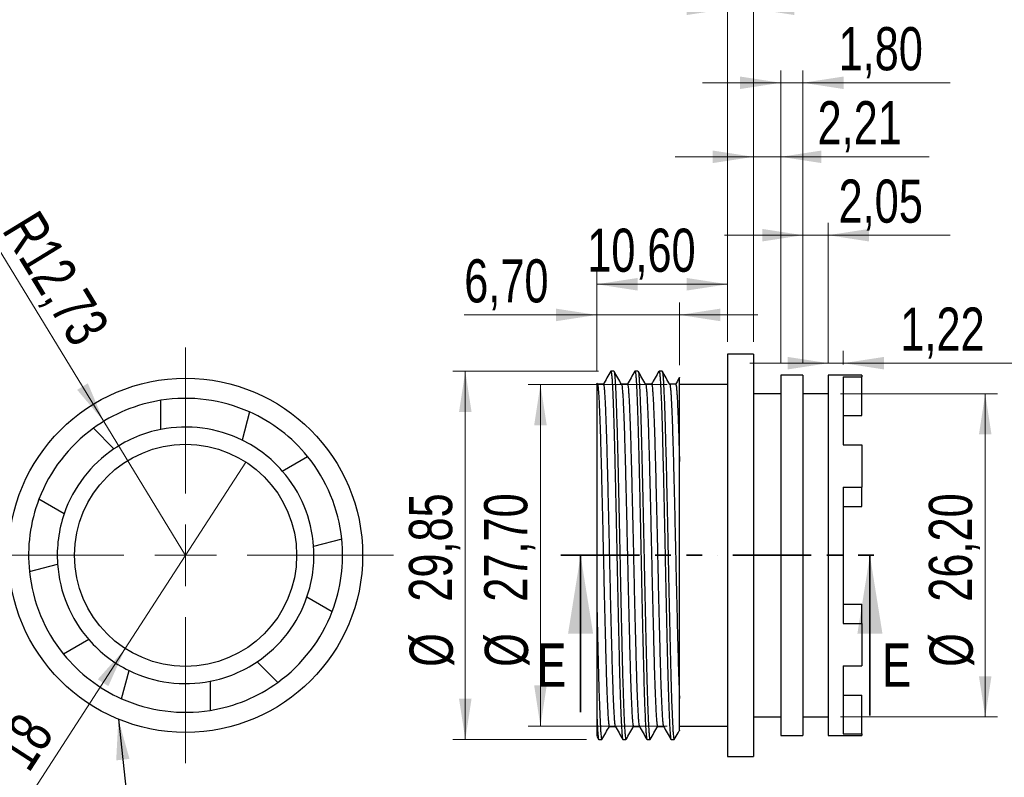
# Model space of a CAD drawing. Header units: millimetres. Extents: x 0 to 420, y 0 to 297.
# Tile 50 of 68: x 298 to 378, y 120 to 181. Entities that reach past the tile are written whole.
import ezdxf

# ---------------------------------------------------------------- set-up
doc = ezdxf.new("R2010")
doc.units = ezdxf.units.MM
doc.linetypes.add('PHANTOM', pattern=[12.7, 6.35, -1.27, 1.27, -1.27, 1.27, -1.27])
doc.styles.add('SLDTEXTSTYLE0', font='TXT', dxfattribs={"width": 0.75})
doc.dimstyles.new('SLDDIMSTYLE0', dxfattribs={"dimtxt": 3.5, "dimasz": 3.302, "dimexe": 0, "dimexo": 0.0625, "dimgap": 0.875, "dimtad": 1, "dimrnd": 1e-09, "dimzin": 12, "dimdsep": 46, "dimtxsty": 'SLDTEXTSTYLE0', "dimsah": 1, "dimcen": 0.09, "dimadec": 0, "dimazin": 3, "dimtfac": 1, "dimtmove": 0, "dimatfit": 0, "dimfxl": 0, "dimfrac": 2, "dimtolj": 1, "dimtzin": 12, "dimarcsym": 0})
doc.dimstyles.new('SLDDIMSTYLE1', dxfattribs={"dimtxt": 3.5, "dimasz": 3.302, "dimexe": 0, "dimexo": 0.0625, "dimgap": 0.875, "dimtad": 1, "dimrnd": 1e-09, "dimzin": 12, "dimdsep": 46, "dimtxsty": 'SLDTEXTSTYLE0', "dimsah": 1, "dimcen": 0.09, "dimadec": 0, "dimazin": 3, "dimtfac": 1, "dimtofl": 0, "dimtmove": 0, "dimatfit": 3, "dimfxl": 0, "dimfrac": 2, "dimtolj": 1, "dimtzin": 12, "dimarcsym": 0})
doc.dimstyles.new('SLDDIMSTYLE3', dxfattribs={"dimtxt": 3.5, "dimasz": 3.302, "dimexe": 0, "dimexo": 0.0625, "dimgap": 0.875, "dimtad": 1, "dimrnd": 1e-09, "dimzin": 12, "dimdsep": 46, "dimtxsty": 'SLDTEXTSTYLE0', "dimsah": 1, "dimcen": 0, "dimadec": 0, "dimazin": 3, "dimtfac": 1, "dimtofl": 0, "dimtmove": 0, "dimatfit": 3, "dimfxl": 0, "dimfrac": 2, "dimtolj": 1, "dimtzin": 12, "dimarcsym": 0})
doc.dimstyles.new('SLDDIMSTYLE4', dxfattribs={"dimtxt": 0.18, "dimasz": 3.302, "dimexe": 0, "dimexo": 0.0625, "dimgap": 0, "dimtad": 0, "dimtih": 1, "dimtoh": 1, "dimdec": 0, "dimrnd": 1e-09, "dimzin": 0, "dimdsep": 46, "dimtxsty": 'Standard', "dimsah": 1, "dimcen": 0.09, "dimadec": 0, "dimazin": 0, "dimtfac": 3.302, "dimtdec": 0, "dimtofl": 0, "dimtmove": 0, "dimatfit": 3, "dimfxl": 0, "dimfrac": 2, "dimtolj": 1, "dimtzin": 0, "dimarcsym": 0})
doc.dimstyles.new('SLDDIMSTYLE6', dxfattribs={"dimtxt": 3.5, "dimasz": 3.302, "dimexe": 0, "dimexo": 0.0625, "dimgap": 0.875, "dimtad": 1, "dimrnd": 1e-09, "dimzin": 12, "dimdsep": 46, "dimtxsty": 'SLDTEXTSTYLE0', "dimblk1": 'NONE', "dimsah": 1, "dimcen": 0, "dimadec": 0, "dimazin": 3, "dimtfac": 1, "dimtmove": 0, "dimatfit": 3, "dimldrblk": 'NONE', "dimfxl": 0, "dimfrac": 2, "dimtolj": 1, "dimtzin": 12, "dimarcsym": 0})

# ---------------------------------------------------------------- blocks, each defined once
blk = doc.blocks.new('_D_46')
at = {"color": 7, "linetype": 'Continuous', "lineweight": 0}
for p, q in [((344.753, 152.576), (344.753, 160.595)), ((355.353, 154.925), (355.353, 160.595)), ((355.353, 159.595), (344.753, 159.595))]:
    blk.add_line(p, q, dxfattribs=at)
at = {"color": 7, "linetype": 'Continuous', "lineweight": 18}
for points in [[(344.753, 159.595), (348.055, 159.087), (348.055, 160.103)], [(355.353, 159.595), (352.051, 160.103), (352.051, 159.087)]]:
    blk.add_solid(points, dxfattribs=at)
at = {"color": 7, "linetype": 'Continuous', "lineweight": 18, "insert": (343.98, 164.106), "char_height": 3.5, "attachment_point": 1, "style": 'SLDTEXTSTYLE0'}
blk.add_mtext('10,60', dxfattribs=at)
blk = doc.blocks.new('_D_47')
at = {"color": 7, "linetype": 'Continuous', "lineweight": 0}
for p, q in [((355.353, 154.925), (355.353, 182.925)), ((357.453, 154.925), (357.453, 182.925)), ((355.353, 181.925), (349.003, 181.925)), ((357.453, 181.925), (355.353, 181.925)), ((357.453, 181.925), (366.885, 181.925))]:
    blk.add_line(p, q, dxfattribs=at)
at = {"color": 7, "linetype": 'Continuous', "lineweight": 18}
for points in [[(355.353, 181.925), (352.051, 182.433), (352.051, 181.417)], [(357.453, 181.925), (360.755, 181.417), (360.755, 182.433)]]:
    blk.add_solid(points, dxfattribs=at)
at = {"color": 7, "linetype": 'Continuous', "lineweight": 18, "insert": (357.833, 186.437), "char_height": 3.5, "attachment_point": 1, "style": 'SLDTEXTSTYLE0'}
blk.add_mtext('2,10', dxfattribs=at)
blk = doc.blocks.new('_D_48')
at = {"color": 7, "linetype": 'Continuous', "lineweight": 0}
for p, q in [((357.453, 154.925), (357.453, 170.925)), ((359.663, 153.225), (359.663, 170.925)), ((357.453, 169.925), (351.103, 169.925)), ((359.663, 169.925), (357.453, 169.925)), ((359.663, 169.925), (371.699, 169.925))]:
    blk.add_line(p, q, dxfattribs=at)
at = {"color": 7, "linetype": 'Continuous', "lineweight": 18}
for points in [[(357.453, 169.925), (354.151, 170.433), (354.151, 169.417)], [(359.663, 169.925), (362.965, 169.417), (362.965, 170.433)]]:
    blk.add_solid(points, dxfattribs=at)
at = {"color": 7, "linetype": 'Continuous', "lineweight": 18, "insert": (362.648, 174.437), "char_height": 3.5, "attachment_point": 1, "style": 'SLDTEXTSTYLE0'}
blk.add_mtext('2,21', dxfattribs=at)
blk = doc.blocks.new('_D_49')
at = {"color": 7, "linetype": 'Continuous', "lineweight": 0}
for p, q in [((359.663, 153.225), (359.663, 176.925)), ((361.463, 153.225), (361.463, 176.925)), ((359.663, 175.925), (353.313, 175.925)), ((361.463, 175.925), (359.663, 175.925)), ((361.463, 175.925), (373.4, 175.925))]:
    blk.add_line(p, q, dxfattribs=at)
at = {"color": 7, "linetype": 'Continuous', "lineweight": 18}
for points in [[(359.663, 175.925), (356.361, 176.433), (356.361, 175.417)], [(361.463, 175.925), (364.765, 175.417), (364.765, 176.433)]]:
    blk.add_solid(points, dxfattribs=at)
at = {"color": 7, "linetype": 'Continuous', "lineweight": 18, "insert": (364.349, 180.437), "char_height": 3.5, "attachment_point": 1, "style": 'SLDTEXTSTYLE0'}
blk.add_mtext('1,80', dxfattribs=at)
blk = doc.blocks.new('_D_50')
at = {"color": 7, "linetype": 'Continuous', "lineweight": 0}
for p, q in [((361.463, 153.225), (361.463, 164.572)), ((363.513, 153.225), (363.513, 164.572)), ((361.463, 163.572), (355.113, 163.572)), ((363.513, 163.572), (361.463, 163.572)), ((363.513, 163.572), (373.4, 163.572))]:
    blk.add_line(p, q, dxfattribs=at)
at = {"color": 7, "linetype": 'Continuous', "lineweight": 18}
for points in [[(361.463, 163.572), (358.161, 164.08), (358.161, 163.064)], [(363.513, 163.572), (366.815, 163.064), (366.815, 164.08)]]:
    blk.add_solid(points, dxfattribs=at)
at = {"color": 7, "linetype": 'Continuous', "lineweight": 18, "insert": (364.349, 168.084), "char_height": 3.5, "attachment_point": 1, "style": 'SLDTEXTSTYLE0'}
blk.add_mtext('2,05', dxfattribs=at)
blk = doc.blocks.new('_D_51')
at = {"color": 7, "linetype": 'Continuous', "lineweight": 0}
for p, q in [((350.453, 151.475), (339.188, 151.475)), ((340.188, 151.475), (340.188, 123.775)), ((350.453, 123.775), (339.188, 123.775))]:
    blk.add_line(p, q, dxfattribs=at)
at = {"color": 7, "linetype": 'Continuous', "lineweight": 18}
for points in [[(340.188, 151.475), (339.68, 148.173), (340.696, 148.173)], [(340.188, 123.775), (340.696, 127.077), (339.68, 127.077)]]:
    blk.add_solid(points, dxfattribs=at)
at = {"color": 7, "linetype": 'Continuous', "lineweight": 18, "char_height": 3.5, "attachment_point": 1, "rotation": 90, "style": 'SLDTEXTSTYLE0'}
for s, insert in [('27,70', (335.623, 133.867)), ('%%c', (335.677, 128.588))]:
    blk.add_mtext(s, dxfattribs=dict(at, insert=insert))
blk = doc.blocks.new('_D_52')
at = {"color": 7, "linetype": 'Continuous', "lineweight": 0}
for p, q in [((344.894, 152.55), (333.097, 152.55)), ((334.097, 152.55), (334.097, 122.7)), ((343.917, 122.7), (333.097, 122.7))]:
    blk.add_line(p, q, dxfattribs=at)
at = {"color": 7, "linetype": 'Continuous', "lineweight": 18}
for points in [[(334.097, 152.55), (333.589, 149.248), (334.605, 149.248)], [(334.097, 122.7), (334.605, 126.002), (333.589, 126.002)]]:
    blk.add_solid(points, dxfattribs=at)
at = {"color": 7, "linetype": 'Continuous', "lineweight": 18, "char_height": 3.5, "attachment_point": 1, "rotation": 90, "style": 'SLDTEXTSTYLE0'}
for s, insert in [('29,85', (329.532, 133.867)), ('%%c', (329.585, 128.588))]:
    blk.add_mtext(s, dxfattribs=dict(at, insert=insert))
blk = doc.blocks.new('_D_53')
at = {"color": 7, "linetype": 'Continuous', "lineweight": 0}
for p, q in [((364.513, 150.725), (377.233, 150.725)), ((376.233, 150.725), (376.233, 124.525)), ((364.513, 124.525), (377.233, 124.525))]:
    blk.add_line(p, q, dxfattribs=at)
at = {"color": 7, "linetype": 'Continuous', "lineweight": 18}
for points in [[(376.233, 150.725), (375.725, 147.423), (376.741, 147.423)], [(376.233, 124.525), (376.741, 127.827), (375.725, 127.827)]]:
    blk.add_solid(points, dxfattribs=at)
at = {"color": 7, "linetype": 'Continuous', "lineweight": 18, "char_height": 3.5, "attachment_point": 1, "rotation": 90, "style": 'SLDTEXTSTYLE0'}
for s, insert in [('26,20', (371.668, 133.867)), ('%%c', (371.722, 128.588))]:
    blk.add_mtext(s, dxfattribs=dict(at, insert=insert))
blk = doc.blocks.new('_D_54')
at = {"color": 7, "linetype": 'Continuous', "lineweight": 0}
for p, q in [((363.513, 153.225), (363.513, 154.199)), ((364.733, 153.091), (364.733, 154.199)), ((363.513, 153.199), (357.163, 153.199)), ((364.733, 153.199), (363.513, 153.199)), ((364.733, 153.199), (378.405, 153.199))]:
    blk.add_line(p, q, dxfattribs=at)
at = {"color": 7, "linetype": 'Continuous', "lineweight": 18}
for points in [[(363.513, 153.199), (360.211, 153.707), (360.211, 152.691)], [(364.733, 153.199), (368.035, 152.691), (368.035, 153.707)]]:
    blk.add_solid(points, dxfattribs=at)
at = {"color": 7, "linetype": 'Continuous', "lineweight": 18, "insert": (369.354, 157.711), "char_height": 3.5, "attachment_point": 1, "style": 'SLDTEXTSTYLE0'}
blk.add_mtext('1,22', dxfattribs=at)
blk = doc.blocks.new('_D_55')
at = {"color": 7, "linetype": 'Continuous', "lineweight": 0}
for p, q in [((344.753, 152.576), (344.753, 158.11)), ((351.453, 153.037), (351.453, 158.11)), ((344.753, 157.11), (334.011, 157.11)), ((351.453, 157.11), (344.753, 157.11)), ((351.453, 157.11), (357.803, 157.11))]:
    blk.add_line(p, q, dxfattribs=at)
at = {"color": 7, "linetype": 'Continuous', "lineweight": 18}
for points in [[(344.753, 157.11), (341.451, 157.618), (341.451, 156.602)], [(351.453, 157.11), (354.755, 156.602), (354.755, 157.618)]]:
    blk.add_solid(points, dxfattribs=at)
at = {"color": 7, "linetype": 'Continuous', "lineweight": 18, "insert": (334.011, 161.622), "char_height": 3.5, "attachment_point": 1, "style": 'SLDTEXTSTYLE0'}
blk.add_mtext('6,70', dxfattribs=at)
blk = doc.blocks.new('_D_88')
at = {"color": 7, "linetype": 'Continuous', "lineweight": 0}
for q in [(295.643, 163.471), (311.428, 137.625)]:
    blk.add_line((304.796, 148.485), q, dxfattribs=at)
at = {"color": 7, "linetype": 'Continuous', "lineweight": 18}
blk.add_solid([(304.796, 148.485), (303.508, 151.568), (302.641, 151.038)], dxfattribs=at)
at = {"color": 7, "linetype": 'Continuous', "lineweight": 18, "insert": (299.477, 165.813), "char_height": 3.5, "attachment_point": 1, "rotation": 301.41378, "style": 'SLDTEXTSTYLE0'}
blk.add_mtext('R12,73', dxfattribs=at)
blk = doc.blocks.new('_D_89')
at = {"color": 7, "linetype": 'Continuous', "lineweight": 0}
for q in [(316.32, 145.179), (296.731, 114.931)]:
    blk.add_line((306.536, 130.071), q, dxfattribs=at)
at = {"color": 7, "linetype": 'Continuous', "lineweight": 18}
blk.add_solid([(306.536, 130.071), (304.315, 127.575), (305.168, 127.023)], dxfattribs=at)
at = {"color": 7, "linetype": 'Continuous', "lineweight": 18, "char_height": 3.5, "attachment_point": 1, "rotation": 57.07256, "style": 'SLDTEXTSTYLE0'}
for s, insert in [('18', (295.787, 121.83)), ('%%c', (292.963, 117.371))]:
    blk.add_mtext(s, dxfattribs=dict(at, insert=insert))
blk = doc.blocks.new('_None')
blk = doc.blocks.new('SW_CENTERMARKSYMBOL_4')
at = {"color": 0, "linetype": 'Continuous', "lineweight": 18}
for p, q in [((0, 5), (0, 16.85)), ((0, 0), (0, 2.5)), ((-5, 0), (-16.85, 0)), ((0, 0), (-2.5, 0)), ((0, 0), (0, -2.5)), ((0, 0), (2.5, 0)), ((5, 0), (16.85, 0)), ((0, -5), (0, -16.85))]:
    blk.add_line(p, q, dxfattribs=at)

msp = doc.modelspace()

# ---------------------------------------------------------------- linework, layer by layer
at = {"color": 7, "linetype": 'Continuous', "lineweight": 25}
for p, q in [((357.45324, 153.92509), (355.35324, 153.92509)), ((355.35324, 153.92509), (355.35324, 121.32509)), ((357.45324, 153.92509), (357.45324, 121.32509)), ((346.13836, 152.55009), (345.89414, 152.55009)), ((348.09221, 152.55009), (347.84798, 152.55009)), ((350.04606, 152.55009), (349.80183, 152.55009)), ((361.46324, 152.22509), (359.66324, 152.22509)), ((359.66324, 152.22509), (359.66324, 123.02509)), ((361.46324, 152.22509), (361.46324, 123.02509)), ((366.23324, 152.22509), (363.51324, 152.22509)), ((363.51324, 152.22509), (363.51324, 123.02509)), ((364.73324, 152.09089), (366.23324, 152.09089)), ((364.73324, 152.09089), (364.73324, 146.57238)), ((366.23324, 152.22509), (366.23324, 152.09089)), ((366.23324, 148.95423), (366.23324, 152.09089)), ((344.80741, 151.48202), (344.756, 151.57099)), ((345.28358, 151.49254), (344.80133, 151.49254)), ((347.23742, 151.49254), (346.75515, 151.49254)), ((349.19127, 151.49254), (348.709, 151.49254)), ((351.14512, 151.49254), (350.66286, 151.49254)), ((355.35324, 151.47509), (351.45324, 151.47509)), ((309.42828, 147.83097), (309.42828, 150.19194)), ((359.66324, 150.72509), (357.45324, 150.72509)), ((363.51324, 150.72509), (361.46324, 150.72509)), ((316.61267, 149.2461), (316.00161, 146.96558)), ((364.73324, 148.95423), (366.23324, 148.95423)), ((364.73324, 148.95336), (366.23324, 148.95336)), ((303.95639, 147.92541), (305.62585, 146.25595)), ((364.73324, 146.57238), (366.23324, 146.57238)), ((366.23324, 146.57238), (366.23324, 143.14759)), ((319.26683, 144.46008), (321.31149, 145.64057)), ((364.73324, 143.14759), (366.23324, 143.14759)), ((364.73324, 143.14759), (364.73324, 132.10727)), ((366.23324, 141.57926), (366.23324, 143.14759)), ((301.58973, 140.99598), (299.54507, 142.17647)), ((364.73324, 141.57926), (366.23324, 141.57926)), ((364.73324, 141.5745), (366.23324, 141.5745)), ((324.08456, 138.94578), (321.80404, 138.33472)), ((298.772, 136.30441), (301.05252, 136.91547)), ((321.26683, 134.2542), (323.31149, 133.07372)), ((344.75324, 133.80381), (344.75324, 124.73931)), ((364.73324, 133.67569), (366.23324, 133.67569)), ((366.23324, 132.10727), (366.23324, 133.67569)), ((364.73324, 132.10727), (366.23324, 132.10727)), ((366.23324, 132.10727), (366.23324, 128.68179)), ((303.58973, 130.7901), (301.54507, 129.60962)), ((318.90017, 127.32478), (317.23071, 128.99423)), ((364.73324, 128.68179), (366.23324, 128.68179)), ((364.73324, 128.68179), (364.73324, 123.15998)), ((364.73324, 128.67781), (366.23324, 128.67781)), ((366.23324, 128.67781), (366.23324, 128.68179)), ((306.24389, 126.00409), (306.85495, 128.28461)), ((313.42828, 127.41921), (313.42828, 125.05825)), ((364.73324, 126.29683), (366.23324, 126.29683)), ((366.23324, 123.15998), (366.23324, 126.29683)), ((357.45324, 124.52509), (359.66324, 124.52509)), ((361.46324, 124.52509), (363.51324, 124.52509)), ((345.77204, 123.75764), (346.25426, 123.75764)), ((347.72589, 123.75764), (348.20811, 123.75764)), ((349.67973, 123.75764), (350.16195, 123.75764)), ((351.45324, 123.77509), (355.35324, 123.77509)), ((344.74947, 122.98043), (344.90576, 122.70991)), ((359.66324, 123.02509), (361.46324, 123.02509)), ((363.51324, 123.02509), (366.23324, 123.02509)), ((364.73324, 123.15998), (366.23324, 123.15998)), ((366.23324, 123.15998), (366.23324, 123.02509)), ((344.91722, 122.70009), (345.16146, 122.70009)), ((346.87107, 122.70009), (347.1153, 122.70009)), ((348.82491, 122.70009), (349.06915, 122.70009)), ((350.77876, 122.70009), (351.02299, 122.70009)), ((355.35324, 121.32509), (357.45324, 121.32509))]:
    msp.add_line(p, q, dxfattribs=at)
at = {"color": 7, "linetype": 'PHANTOM', "lineweight": 35}
for p, q in [((341.85288, 137.62509), (354.55923, 137.62509)), ((355.77712, 137.62509), (368.47712, 137.62509))]:
    msp.add_line(p, q, dxfattribs=at)
at = {"color": 7, "linetype": 'Continuous', "lineweight": 35}
for p, q in [((343.44038, 124.92509), (343.44038, 137.62509)), ((366.88962, 124.65481), (366.88962, 137.62509))]:
    msp.add_line(p, q, dxfattribs=at)
at = {"color": 7, "linetype": 'Continuous', "lineweight": 25}
for radius in [14.35, 9]:
    msp.add_circle((311.42828, 137.62509), radius, dxfattribs=at)
for radius, start, end in [(12.725, 99.0427245, 125.9572755), (12.725, 65.9572755, 99.0427245), (12.725, 39.0427245, 65.9572755), (12.725, 125.9572755, 159.0427245), (10.4, 101.0874892, 123.9125108), (10.4, 63.9125108, 101.0874892), (10.4, 41.0874892, 63.9125108), (10.4, 123.9125108, 161.0874892), (12.725, 5.9572755, 39.0427245), (10.4, 3.9125108, 41.0874892), (12.725, 159.0427245, 185.9572755), (10.4, 161.0874892, 183.9125108), (12.725, 339.0427245, 5.9572755), (10.4, 341.0874892, 3.9125108), (10.4, 183.9125108, 221.0874892), (12.725, 185.9572755, 219.0427245), (10.4, 303.9125108, 341.0874892), (12.725, 305.9572755, 339.0427245), (10.4, 221.0874892, 243.9125108), (12.725, 219.0427245, 245.9572755), (10.4, 281.0874892, 303.9125108), (10.4, 243.9125108, 281.0874892), (12.725, 279.0427245, 305.9572755), (12.725, 245.9572755, 279.0427245)]:
    msp.add_arc((311.42828, 137.62509), radius, start, end, dxfattribs=at)
for points, knots in [([(345.88268, 152.54028), (345.78078, 152.36389), (345.57696, 152.01111), (345.37314, 151.65835), (345.27123, 151.48197)], [0, 0, 0, 0, 0.50000992, 1, 1, 1, 1]), ([(345.89414, 152.53888), (345.90155, 152.53625), (345.91861, 152.53021), (345.9452, 152.3733), (345.97358, 152.09672), (346.00107, 151.69936), (346.02839, 151.18873), (346.05615, 150.57584), (346.08382, 149.87042), (346.11116, 149.08593), (346.13836, 148.21722), (346.16517, 147.27473), (346.1918, 146.24773), (346.21843, 145.13452), (346.24661, 143.93352), (346.27531, 142.67186), (346.30429, 141.36415), (346.33316, 140.0267), (346.36105, 138.70179), (346.38766, 137.40298), (346.41325, 136.13336), (346.43978, 134.86936), (346.4668, 133.61711), (346.49407, 132.39236), (346.52127, 131.20871), (346.54808, 130.07874), (346.57435, 129.01126), (346.59975, 128.00883), (346.62589, 127.07314), (346.65263, 126.20795), (346.6798, 125.42156), (346.70661, 124.73611), (346.73277, 124.15374), (346.75802, 123.67434), (346.78255, 123.28895), (346.80691, 122.9954), (346.83194, 122.80205), (346.8534, 122.7048), (346.86646, 122.71018), (346.87107, 122.71208)], [0, 0, 0, 0, 0.02239189, 0.051537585, 0.080514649, 0.109205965, 0.137852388, 0.166797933, 0.194261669, 0.221788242, 0.249274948, 0.276619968, 0.303724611, 0.332325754, 0.361222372, 0.390326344, 0.419517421, 0.448673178, 0.477672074, 0.504765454, 0.531731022, 0.558965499, 0.586392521, 0.613911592, 0.641297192, 0.668571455, 0.695635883, 0.722460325, 0.749484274, 0.776732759, 0.804107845, 0.831643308, 0.857656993, 0.883515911, 0.909137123, 0.934716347, 0.960543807, 0.986074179, 1, 1, 1, 1]), ([(346.76068, 151.48297), (346.65877, 151.65935), (346.45495, 152.01212), (346.25113, 152.36489), (346.14922, 152.54128)], [0, 0, 0, 0, 0.499990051, 1, 1, 1, 1]), ([(346.14924, 152.52642), (346.15518, 152.51807), (346.17022, 152.49695), (346.19419, 152.33222), (346.22086, 152.05694), (346.24669, 151.67349), (346.27249, 151.18985), (346.29969, 150.59238), (346.3279, 149.87634), (346.35689, 149.04202), (346.38572, 148.11358), (346.41408, 147.10365), (346.44153, 146.02187), (346.46836, 144.89409), (346.49557, 143.72703), (346.5227, 142.53056), (346.55003, 141.29466), (346.57724, 140.03309), (346.60387, 138.76885), (346.62966, 137.5137), (346.65467, 136.27049), (346.6806, 135.0302), (346.70337, 133.97058), (346.72269, 133.09307), (346.74278, 132.19673), (346.76726, 131.13223), (346.79579, 129.93459), (346.82362, 128.80814), (346.85071, 127.75563), (346.87881, 126.78009), (346.90692, 125.90487), (346.93479, 125.13553), (346.96206, 124.47485), (346.98897, 123.91427), (347.01532, 123.45812), (347.04135, 123.09723), (347.06875, 122.84613), (347.09369, 122.71076), (347.1093, 122.71371), (347.1153, 122.71485)], [0, 0, 0, 0, 0.01815666, 0.04592052, 0.07351492, 0.10084124, 0.12815766, 0.15574508, 0.18518974, 0.21470648, 0.24417146, 0.27346215, 0.30246032, 0.33143397, 0.35902997, 0.38679469, 0.41462577, 0.44241937, 0.4700725, 0.49691461, 0.52359361, 0.55052453, 0.57779024, 0.59371239, 0.60965058, 0.6391457, 0.6685056, 0.69761033, 0.72651489, 0.75570457, 0.78511562, 0.812941, 0.84075174, 0.86844445, 0.89591837, 0.92316055, 0.95229429, 0.98167211, 1, 1, 1, 1]), ([(347.83653, 152.54028), (347.73462, 152.36389), (347.53081, 152.01111), (347.32698, 151.65835), (347.22507, 151.48197)], [0, 0, 0, 0, 0.50000992, 1, 1, 1, 1]), ([(347.84798, 152.53888), (347.85539, 152.53625), (347.87246, 152.53021), (347.89905, 152.3733), (347.92743, 152.09672), (347.95492, 151.69936), (347.98224, 151.18873), (348.01, 150.57584), (348.03767, 149.87042), (348.065, 149.08593), (348.09221, 148.21722), (348.11901, 147.27473), (348.14565, 146.24773), (348.17228, 145.13452), (348.20045, 143.93352), (348.22916, 142.67186), (348.25814, 141.36415), (348.28701, 140.0267), (348.3149, 138.70179), (348.3415, 137.40298), (348.3671, 136.13336), (348.39363, 134.86936), (348.42065, 133.61711), (348.44792, 132.39236), (348.47511, 131.20871), (348.50193, 130.07874), (348.52819, 129.01126), (348.5536, 128.00883), (348.57973, 127.07314), (348.60648, 126.20795), (348.63365, 125.42156), (348.66046, 124.73611), (348.68661, 124.15374), (348.71187, 123.67434), (348.73639, 123.28895), (348.76075, 122.9954), (348.78579, 122.80205), (348.80724, 122.7048), (348.8203, 122.71018), (348.82491, 122.71208)], [0, 0, 0, 0, 0.02239189, 0.05153759, 0.08051465, 0.10920596, 0.13785239, 0.16679793, 0.19426167, 0.22178824, 0.24927495, 0.27661997, 0.30372461, 0.33232575, 0.36122237, 0.39032634, 0.41951742, 0.44867318, 0.47767207, 0.50476545, 0.53173102, 0.5589655, 0.58639252, 0.61391159, 0.64129719, 0.66857146, 0.69563588, 0.72246032, 0.74948427, 0.77673276, 0.80410784, 0.83164331, 0.85765699, 0.88351591, 0.90913712, 0.93471635, 0.96054381, 0.98607418, 1, 1, 1, 1]), ([(348.71454, 151.48295), (348.61264, 151.65933), (348.40882, 152.01209), (348.20501, 152.36485), (348.1031, 152.54123)], [0, 0, 0, 0, 0.49999046, 1, 1, 1, 1]), ([(348.10311, 152.52635), (348.10905, 152.51801), (348.12408, 152.4969), (348.14803, 152.33221), (348.17471, 152.05694), (348.20054, 151.67349), (348.22633, 151.18985), (348.25353, 150.59238), (348.28175, 149.87634), (348.31074, 149.04202), (348.33956, 148.11358), (348.36792, 147.10365), (348.39537, 146.02187), (348.4222, 144.89409), (348.44942, 143.72703), (348.47654, 142.53056), (348.50387, 141.29466), (348.53109, 140.03309), (348.55772, 138.76885), (348.58351, 137.5137), (348.60852, 136.27049), (348.63445, 135.0302), (348.65722, 133.97058), (348.67654, 133.09307), (348.69663, 132.19673), (348.72111, 131.13223), (348.74963, 129.93459), (348.77746, 128.80814), (348.80456, 127.75563), (348.83266, 126.78009), (348.86077, 125.90487), (348.88863, 125.13553), (348.9159, 124.47485), (348.94282, 123.91427), (348.96916, 123.45812), (348.99519, 123.09723), (349.0226, 122.84613), (349.04753, 122.71076), (349.06315, 122.71371), (349.06915, 122.71485)], [0, 0, 0, 0, 0.0181255, 0.04589023, 0.07348551, 0.10081271, 0.12812999, 0.15571829, 0.18516387, 0.21468155, 0.24414747, 0.27343909, 0.30243818, 0.33141275, 0.35900962, 0.38677523, 0.41460719, 0.44240167, 0.47005568, 0.49689864, 0.52357849, 0.55051027, 0.57777684, 0.59369949, 0.60963819, 0.63913425, 0.66849507, 0.69760073, 0.72650621, 0.75569682, 0.7851088, 0.81293506, 0.84074668, 0.86844027, 0.89591507, 0.92315811, 0.95229277, 0.98167153, 1, 1, 1, 1]), ([(349.79038, 152.54028), (349.68847, 152.36389), (349.48669, 152.01464), (349.2849, 151.6654), (349.18503, 151.49254)], [0, 0, 0, 0, 0.50505666, 1, 1, 1, 1]), ([(349.80183, 152.53888), (349.80924, 152.53625), (349.8263, 152.53021), (349.8529, 152.3733), (349.88127, 152.09672), (349.90876, 151.69936), (349.93608, 151.18873), (349.96385, 150.57584), (349.99152, 149.87042), (350.01885, 149.08593), (350.04606, 148.21722), (350.07286, 147.27473), (350.09949, 146.24773), (350.12612, 145.13452), (350.1543, 143.93352), (350.183, 142.67186), (350.21198, 141.36415), (350.24085, 140.0267), (350.26874, 138.70179), (350.29535, 137.40298), (350.32095, 136.13336), (350.34747, 134.86936), (350.37449, 133.61711), (350.40176, 132.39236), (350.42896, 131.20871), (350.45577, 130.07874), (350.48204, 129.01126), (350.50744, 128.00883), (350.53358, 127.07314), (350.56033, 126.20795), (350.58749, 125.42156), (350.6143, 124.73611), (350.64046, 124.15374), (350.66572, 123.67434), (350.69024, 123.28895), (350.7146, 122.9954), (350.73963, 122.80205), (350.76109, 122.7048), (350.77415, 122.71018), (350.77876, 122.71208)], [0, 0, 0, 0, 0.02239189, 0.05153759, 0.08051465, 0.10920596, 0.13785239, 0.16679793, 0.19426167, 0.22178824, 0.24927495, 0.27661997, 0.30372461, 0.33232575, 0.36122237, 0.39032634, 0.41951742, 0.44867318, 0.47767207, 0.50476545, 0.53173102, 0.5589655, 0.58639252, 0.61391159, 0.64129719, 0.66857146, 0.69563588, 0.72246032, 0.74948427, 0.77673276, 0.80410784, 0.83164331, 0.85765699, 0.88351591, 0.90913712, 0.93471635, 0.96054381, 0.98607418, 1, 1, 1, 1]), ([(350.66864, 151.48255), (350.56673, 151.65892), (350.36292, 152.01166), (350.15912, 152.36442), (350.05721, 152.5408)], [0, 0, 0, 0, 0.49999089, 1, 1, 1, 1]), ([(350.05722, 152.52579), (350.06307, 152.51754), (350.07801, 152.49646), (350.10188, 152.33216), (350.12855, 152.05695), (350.15438, 151.67349), (350.18018, 151.18985), (350.20738, 150.59238), (350.2356, 149.87634), (350.26459, 149.04202), (350.29341, 148.11358), (350.32177, 147.10365), (350.34922, 146.02187), (350.37605, 144.89409), (350.40327, 143.72703), (350.43039, 142.53056), (350.45772, 141.29466), (350.48493, 140.03309), (350.51156, 138.76885), (350.53735, 137.5137), (350.56236, 136.27049), (350.58829, 135.0302), (350.61106, 133.97058), (350.63038, 133.09307), (350.65047, 132.19673), (350.67495, 131.13223), (350.70348, 129.93459), (350.73131, 128.80814), (350.75841, 127.75563), (350.78651, 126.78009), (350.81462, 125.90487), (350.84248, 125.13553), (350.86975, 124.47485), (350.89666, 123.91427), (350.92301, 123.45812), (350.94904, 123.09723), (350.97645, 122.84613), (351.00138, 122.71076), (351.01699, 122.71371), (351.02299, 122.71485)], [0, 0, 0, 0, 0.01786089, 0.0456331, 0.07323582, 0.10057038, 0.12789502, 0.15549076, 0.18494428, 0.21446991, 0.24394378, 0.27324329, 0.30225019, 0.33123257, 0.35883688, 0.38660996, 0.41444943, 0.4422514, 0.46991286, 0.49676306, 0.52345009, 0.55038913, 0.57766305, 0.59359, 0.60953299, 0.63903699, 0.66840573, 0.69751924, 0.7264325, 0.75563098, 0.78505088, 0.81288465, 0.84070376, 0.86840482, 0.89588702, 0.9231374, 0.95227992, 0.98166659, 1, 1, 1, 1]), ([(351.45057, 152.03202), (351.44655, 152.02505), (351.34062, 151.8417), (351.23468, 151.65835), (351.13277, 151.48197)], [0, 0, 0, 0, 0.03800947, 1, 1, 1, 1]), ([(351.45324, 145.22489), (351.45324, 145.58179), (351.45324, 146.29858), (351.45324, 147.26091), (351.45324, 148.13272), (351.45324, 148.91013), (351.45324, 149.6183), (351.45324, 150.24024), (351.45324, 150.77353), (351.45324, 151.21475), (351.45324, 151.56836), (351.45324, 151.82894), (351.45324, 151.98265), (351.45324, 152.04821), (351.45324, 152.03244), (351.45324, 152.03047)], [0, 0, 0, 0, 0.087268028, 0.175263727, 0.255423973, 0.336144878, 0.417734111, 0.500512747, 0.580385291, 0.661379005, 0.742931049, 0.82562718, 0.906705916, 0.98833762, 1, 1, 1, 1]), ([(344.75324, 151.5694), (344.75324, 151.5715), (344.75324, 151.58894), (344.75324, 151.52381), (344.75324, 151.37415), (344.75324, 151.11375), (344.75324, 150.75866), (344.75324, 150.31409), (344.75324, 149.78387), (344.75324, 149.16216), (344.75324, 148.45479), (344.75324, 147.66968), (344.75324, 146.80823), (344.75324, 145.86838), (344.75324, 144.86747), (344.75324, 143.81972), (344.75324, 142.72799), (344.75324, 141.58493), (344.75324, 140.40601), (344.75324, 139.20493), (344.75324, 137.98421), (344.75324, 136.74257), (344.75324, 135.62452), (344.75324, 134.64292), (344.75324, 134.08352), (344.75324, 133.80381)], [0, 0, 0, 0, 0.00611178, 0.05075369, 0.09570557, 0.14163422, 0.1878995, 0.2326518, 0.27770157, 0.32368755, 0.36999655, 0.41572144, 0.46176379, 0.50880426, 0.55618612, 0.60213809, 0.6483974, 0.69562425, 0.74318497, 0.78999324, 0.83712647, 0.88527745, 0.93377297, 0.96688649, 1, 1, 1, 1]), ([(344.80741, 151.47301), (344.80968, 151.47181), (344.82057, 151.46606), (344.84002, 151.36331), (344.86547, 151.16349), (344.8904, 150.86915), (344.91456, 150.49174), (344.9394, 150.02938), (344.96481, 149.48234), (344.99058, 148.85368), (345.01646, 148.14903), (345.04219, 147.37547), (345.06753, 146.54144), (345.09224, 145.65451), (345.11644, 144.71695), (345.14148, 143.72969), (345.167, 142.69533), (345.19282, 141.62315), (345.21869, 140.52365), (345.24433, 139.40792), (345.26955, 138.28724), (345.294, 137.16827), (345.31839, 136.05241), (345.34358, 134.94109), (345.36921, 133.84056), (345.39507, 132.76205), (345.42091, 131.71644), (345.44644, 130.71399), (345.47152, 129.76368), (345.49574, 128.8682), (345.52041, 128.02835), (345.54572, 127.24624), (345.57143, 126.5289), (345.59732, 125.88427), (345.6231, 125.31891), (345.64853, 124.83771), (345.67341, 124.44363), (345.69756, 124.13544), (345.72246, 123.91611), (345.74734, 123.78089), (345.76398, 123.76708), (345.77204, 123.76039)], [0, 0, 0, 0, 0.00695063, 0.03331587, 0.05956567, 0.08561456, 0.11144556, 0.13746738, 0.16369928, 0.19005612, 0.21645028, 0.24279341, 0.26899817, 0.29497994, 0.32082277, 0.34690835, 0.37318178, 0.39955711, 0.42594635, 0.45226123, 0.47841498, 0.50432399, 0.53021898, 0.55636253, 0.58267146, 0.60905908, 0.63543718, 0.66171771, 0.68781457, 0.71366409, 0.73963268, 0.76582835, 0.79216667, 0.81856038, 0.84492115, 0.87116127, 0.89719545, 0.92302559, 0.94906236, 0.9753042, 1, 1, 1, 1]), ([(345.28358, 151.48356), (345.28995, 151.48225), (345.30493, 151.47915), (345.32848, 151.36587), (345.35393, 151.16281), (345.37886, 150.86933), (345.40302, 150.49169), (345.42787, 150.0294), (345.45327, 149.48234), (345.47904, 148.85369), (345.50492, 148.14903), (345.53066, 147.37547), (345.55599, 146.54144), (345.5807, 145.65451), (345.6049, 144.71695), (345.62994, 143.72969), (345.65546, 142.69534), (345.68129, 141.62315), (345.70716, 140.52365), (345.7328, 139.40792), (345.75801, 138.28724), (345.78246, 137.16828), (345.80686, 136.05241), (345.83205, 134.94109), (345.85767, 133.84056), (345.88353, 132.76205), (345.90937, 131.71645), (345.93491, 130.71399), (345.95998, 129.76368), (345.9842, 128.8682), (346.00887, 128.02835), (346.03418, 127.24624), (346.0599, 126.52891), (346.08578, 125.88427), (346.11156, 125.31892), (346.13699, 124.83767), (346.16187, 124.44377), (346.18602, 124.13493), (346.21092, 123.91804), (346.23172, 123.79742), (346.24423, 123.78396), (346.24817, 123.77972)], [0, 0, 0, 0, 0.01948879, 0.04585589, 0.07210756, 0.09815829, 0.12399112, 0.15001478, 0.17624854, 0.20260724, 0.22900328, 0.25534827, 0.28155488, 0.3075385, 0.33338315, 0.35947058, 0.38574588, 0.41212307, 0.43851418, 0.46483092, 0.49098652, 0.51689737, 0.54279419, 0.5689396, 0.59525039, 0.62163988, 0.64801984, 0.67430223, 0.70040095, 0.72625229, 0.75222273, 0.77842025, 0.80476043, 0.83115602, 0.85751865, 0.88376063, 0.90979665, 0.93562862, 0.96166724, 0.98791094, 1, 1, 1, 1]), ([(346.76067, 151.48021), (346.76874, 151.46037), (346.78542, 151.41941), (346.81046, 151.24304), (346.83562, 150.982), (346.85995, 150.63335), (346.88447, 150.2008), (346.90972, 149.68323), (346.93538, 149.08258), (346.96126, 148.40378), (346.98707, 147.65343), (347.01256, 146.83953), (347.03755, 145.97072), (347.06173, 145.05074), (347.0865, 144.08081), (347.11187, 143.06202), (347.13762, 142.00191), (347.1635, 140.91073), (347.18925, 139.7994), (347.21463, 138.67917), (347.23941, 137.55943), (347.26358, 136.44233), (347.28857, 135.32923), (347.31405, 134.22365), (347.33986, 133.13617), (347.36573, 132.07785), (347.39141, 131.05919), (347.41666, 130.08981), (347.4412, 129.17511), (347.46552, 128.31566), (347.49066, 127.51294), (347.51625, 126.77197), (347.54211, 126.10109), (347.56796, 125.50733), (347.59353, 124.99628), (347.61865, 124.57153), (347.64293, 124.23395), (347.66751, 123.98103), (347.69279, 123.823), (347.71234, 123.75194), (347.72342, 123.76437), (347.72589, 123.76715)], [0, 0, 0, 0, 0.02467896, 0.05096349, 0.07707676, 0.10293864, 0.12885226, 0.15500472, 0.18131218, 0.20768775, 0.23404319, 0.26029064, 0.28634441, 0.31216489, 0.33814974, 0.3643516, 0.39068566, 0.4170645, 0.44339982, 0.46960417, 0.49559269, 0.52141208, 0.54746249, 0.57370778, 0.60006229, 0.62643819, 0.65274724, 0.67890251, 0.70482011, 0.73067874, 0.75678894, 0.78307164, 0.80944042, 0.83580718, 0.86208385, 0.88818414, 0.9140331, 0.93996336, 0.96612753, 0.99244156, 1, 1, 1, 1]), ([(347.23743, 151.48151), (347.24078, 151.48431), (347.25274, 151.49432), (347.27333, 151.41478), (347.29892, 151.2453), (347.32408, 150.9814), (347.34841, 150.63351), (347.37293, 150.20075), (347.39818, 149.68324), (347.42385, 149.08258), (347.44972, 148.40378), (347.47554, 147.65343), (347.50102, 146.83953), (347.52601, 145.97073), (347.55019, 145.05074), (347.57496, 144.08082), (347.60033, 143.06202), (347.62608, 142.00192), (347.65196, 140.91073), (347.67772, 139.7994), (347.70309, 138.67918), (347.72788, 137.55943), (347.75205, 136.44233), (347.77703, 135.32923), (347.80251, 134.22365), (347.82832, 133.13617), (347.8542, 132.07785), (347.87987, 131.05919), (347.90512, 130.08981), (347.92966, 129.17511), (347.95398, 128.31566), (347.97912, 127.51294), (348.00471, 126.77198), (348.03057, 126.10108), (348.05642, 125.50735), (348.08199, 124.99622), (348.10711, 124.57174), (348.13139, 124.2332), (348.15598, 123.98385), (348.17961, 123.82335), (348.19508, 123.79021), (348.20202, 123.77535)], [0, 0, 0, 0, 0.01025063, 0.03663734, 0.06293915, 0.08906957, 0.11494845, 0.1408791, 0.16704874, 0.19337349, 0.2197664, 0.24613915, 0.27240386, 0.29847475, 0.3243122, 0.35031412, 0.3765332, 0.40288456, 0.42928074, 0.45563336, 0.48185493, 0.50786053, 0.53369689, 0.55976442, 0.58602695, 0.61239878, 0.63879202, 0.66511836, 0.69129081, 0.71722544, 0.74310106, 0.76922843, 0.7955284, 0.82191451, 0.8482986, 0.87459253, 0.90070997, 0.92657592, 0.95252322, 0.97870458, 1, 1, 1, 1]), ([(348.71454, 151.47168), (348.71959, 151.46479), (348.73325, 151.44613), (348.7554, 151.31291), (348.78072, 151.08405), (348.8054, 150.76467), (348.82962, 150.36173), (348.85468, 149.87394), (348.88021, 149.3019), (348.90605, 148.64976), (348.93191, 147.9236), (348.95754, 147.13095), (348.98274, 146.28056), (349.00715, 145.37828), (349.03158, 144.42574), (349.05679, 143.42364), (349.08242, 142.37687), (349.10829, 141.29534), (349.13412, 140.18979), (349.15965, 139.07139), (349.18469, 137.95105), (349.2089, 136.83288), (349.2336, 135.71821), (349.25893, 134.60895), (349.28465, 133.51386), (349.31054, 132.44411), (349.33631, 131.41043), (349.36172, 130.42279), (349.38658, 129.48892), (349.41073, 128.61002), (349.43565, 127.7872), (349.4611, 127.02363), (349.48689, 126.32735), (349.51277, 125.7059), (349.53847, 125.16539), (349.56377, 124.71016), (349.58839, 124.3422), (349.61264, 124.05961), (349.63774, 123.86805), (349.66018, 123.76617), (349.67426, 123.76777), (349.67974, 123.76839)], [0, 0, 0, 0, 0.01543658, 0.04176129, 0.06794466, 0.09390226, 0.11973497, 0.14581373, 0.17207726, 0.19843954, 0.2248126, 0.25110826, 0.27723987, 0.30312404, 0.32901421, 0.35515014, 0.38144832, 0.40782207, 0.43418318, 0.4604437, 0.48651767, 0.51234754, 0.53831073, 0.56449796, 0.5908247, 0.61720371, 0.64354668, 0.66976601, 0.69577657, 0.72159244, 0.74762302, 0.77385559, 0.80020476, 0.82658282, 0.85290148, 0.87907363, 0.90501507, 0.93085728, 0.95694951, 0.98322143, 1, 1, 1, 1]), ([(349.19127, 151.49082), (349.1916, 151.49139), (349.20054, 151.50674), (349.21815, 151.45116), (349.24386, 151.31728), (349.26918, 151.0829), (349.29386, 150.76497), (349.31808, 150.36165), (349.34314, 149.87396), (349.36867, 149.3019), (349.39451, 148.64977), (349.42037, 147.92361), (349.446, 147.13095), (349.4712, 146.28056), (349.49561, 145.37829), (349.52004, 144.42575), (349.54525, 143.42364), (349.57089, 142.37687), (349.59675, 141.29535), (349.62259, 140.18979), (349.64811, 139.07139), (349.67316, 137.95106), (349.69736, 136.83288), (349.72206, 135.71821), (349.74739, 134.60895), (349.77312, 133.51387), (349.799, 132.44411), (349.82477, 131.41043), (349.85018, 130.42279), (349.87504, 129.48892), (349.8992, 128.61002), (349.92412, 127.7872), (349.94956, 127.02364), (349.97536, 126.32736), (350.00124, 125.7059), (350.02694, 125.16541), (350.05223, 124.7101), (350.07685, 124.34241), (350.1011, 124.05882), (350.12621, 123.87106), (350.14454, 123.77743), (350.15449, 123.77477), (350.15585, 123.77441)], [0, 0, 0, 0, 0.00101679, 0.0274126, 0.05375426, 0.07995449, 0.10592881, 0.13177816, 0.15787372, 0.18415416, 0.21053342, 0.23692347, 0.26323607, 0.2893845, 0.31528535, 0.34119219, 0.36734495, 0.39366007, 0.42005081, 0.44642889, 0.47270632, 0.4987971, 0.5246436, 0.55062351, 0.5768276, 0.6031713, 0.6295673, 0.65592724, 0.68216345, 0.70819077, 0.73402327, 0.76007061, 0.78632008, 0.81268622, 0.83908127, 0.86541688, 0.89160589, 0.91756404, 0.94342289, 0.96953192, 0.99582076, 1, 1, 1, 1]), ([(350.66864, 151.47442), (350.67058, 151.47367), (350.68115, 151.46957), (350.70029, 151.37085), (350.72576, 151.17584), (350.75073, 150.88565), (350.77489, 150.51245), (350.7997, 150.05429), (350.82508, 149.5114), (350.85084, 148.88667), (350.87672, 148.18563), (350.90247, 147.41529), (350.92782, 146.58404), (350.95258, 145.69967), (350.97676, 144.76459), (351.00176, 143.77978), (351.02726, 142.74756), (351.05308, 141.67701), (351.07895, 140.5786), (351.10461, 139.46341), (351.12985, 138.34271), (351.15435, 137.22362), (351.1787, 136.10758), (351.20386, 134.99599), (351.22947, 133.89466), (351.25533, 132.8148), (351.28117, 131.76731), (351.30673, 130.7625), (351.33183, 129.80946), (351.35608, 128.91134), (351.38024, 128.0842), (351.40457, 127.3279), (351.42881, 126.638), (351.44509, 126.23306), (351.45324, 126.03034)], [0, 0, 0, 0, 0.00732924, 0.03975676, 0.07204762, 0.10409651, 0.13586557, 0.16785108, 0.20010002, 0.23250787, 0.26496701, 0.29736875, 0.32960559, 0.36157325, 0.39334759, 0.42541283, 0.45771422, 0.49014623, 0.52260074, 0.55496915, 0.58714463, 0.6190241, 0.65085331, 0.68299119, 0.71533762, 0.74778618, 0.78022841, 0.81255598, 0.84466284, 0.87646185, 0.9083809, 0.93878425, 0.96935397, 1, 1, 1, 1]), ([(351.14512, 151.48258), (351.15106, 151.48226), (351.16562, 151.48149), (351.18875, 151.37352), (351.21422, 151.17514), (351.23919, 150.88584), (351.26335, 150.51241), (351.28816, 150.05431), (351.31354, 149.5114), (351.3393, 148.88669), (351.36518, 148.18559), (351.39093, 147.41544), (351.41422, 146.65109), (351.43499, 145.91905), (351.44718, 145.45569), (351.45324, 145.22489)], [0, 0, 0, 0, 0.05693167, 0.139510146, 0.221740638, 0.303354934, 0.384256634, 0.465709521, 0.547833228, 0.630361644, 0.713020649, 0.79553351, 0.877626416, 0.939048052, 1, 1, 1, 1]), ([(351.45324, 126.03034), (351.45324, 126.52946), (351.45324, 127.10197), (351.45324, 128.05821), (351.45324, 128.39277), (351.45324, 129.08974), (351.45324, 129.45397), (351.45324, 130.57712), (351.45324, 131.36776), (351.45324, 133.03253), (351.45324, 133.90845), (351.45324, 135.68417), (351.45324, 136.59248), (351.45324, 137.95262), (351.45324, 138.40758), (351.45324, 139.31226), (351.45324, 139.76132), (351.45324, 140.65293), (351.45324, 141.09609), (351.45324, 141.96632), (351.45324, 142.39453), (351.45324, 143.23706), (351.45324, 143.65008), (351.45324, 144.45323), (351.45324, 144.84435), (351.45324, 145.22489)], [0, 0, 0, 0, 0.125, 0.125, 0.1875, 0.1875, 0.25, 0.25, 0.375, 0.375, 0.5, 0.5, 0.625, 0.625, 0.6875, 0.6875, 0.75, 0.75, 0.8125, 0.8125, 0.875, 0.875, 0.9375, 0.9375, 1, 1, 1, 1]), ([(344.75324, 133.80381), (344.75844, 133.56684), (344.76884, 133.09266), (344.78893, 132.19695), (344.81341, 131.13216), (344.84194, 129.93461), (344.86977, 128.80814), (344.89687, 127.75564), (344.92497, 126.78009), (344.95308, 125.90487), (344.98094, 125.13553), (345.00821, 124.47485), (345.03512, 123.91427), (345.06147, 123.45812), (345.0875, 123.09723), (345.11491, 122.84613), (345.13984, 122.71076), (345.15546, 122.71371), (345.16146, 122.71485)], [0, 0, 0, 0, 0.037711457, 0.075460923, 0.145319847, 0.214858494, 0.283792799, 0.352252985, 0.42138849, 0.491048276, 0.556952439, 0.622821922, 0.688411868, 0.753483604, 0.818006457, 0.887009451, 0.956590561, 1, 1, 1, 1]), ([(351.45324, 123.44359), (351.45324, 123.44088), (351.45324, 123.42586), (351.45324, 123.50142), (351.45324, 123.67434), (351.45324, 123.95393), (351.45324, 124.324), (351.45324, 124.79859), (351.45324, 125.3614), (351.45324, 125.80991), (351.45324, 126.03034)], [0, 0, 0, 0, 0.0309028, 0.17183942, 0.3138412, 0.44900082, 0.58510317, 0.72425568, 0.86448422, 1, 1, 1, 1]), ([(344.75324, 124.73931), (344.76182, 124.54246), (344.77893, 124.14992), (344.80418, 123.67535), (344.8287, 123.28868), (344.85306, 122.99548), (344.87809, 122.80203), (344.89955, 122.7048), (344.91261, 122.71018), (344.91722, 122.71208)], [0, 0, 0, 0, 0.1545153, 0.30811132, 0.46029542, 0.61223013, 0.7656393, 0.91728383, 1, 1, 1, 1]), ([(344.75324, 124.73931), (344.75324, 124.54835), (344.75324, 124.16503), (344.75324, 123.72188), (344.75324, 123.37422), (344.75324, 123.1335), (344.75324, 122.99308), (344.75324, 122.98584), (344.75324, 122.98261)], [0, 0, 0, 0, 0.17441923, 0.35011263, 0.51811436, 0.68727554, 0.86015408, 1, 1, 1, 1]), ([(345.17294, 122.70998), (345.27485, 122.88636), (345.47662, 123.23559), (345.67839, 123.58481), (345.77825, 123.75764)], [0, 0, 0, 0, 0.5050852, 1, 1, 1, 1]), ([(346.24815, 123.76822), (346.35006, 123.59184), (346.55389, 123.23907), (346.7577, 122.8863), (346.85961, 122.70991)], [0, 0, 0, 0, 0.49999008, 1, 1, 1, 1]), ([(347.12693, 122.71022), (347.22884, 122.88661), (347.43265, 123.23938), (347.63647, 123.59214), (347.73838, 123.76852)], [0, 0, 0, 0, 0.50000969, 1, 1, 1, 1]), ([(348.202, 123.76822), (348.30391, 123.59184), (348.50773, 123.23907), (348.71154, 122.8863), (348.81345, 122.70991)], [0, 0, 0, 0, 0.49999008, 1, 1, 1, 1]), ([(349.08082, 122.7103), (349.18273, 122.88669), (349.38655, 123.23946), (349.59037, 123.59223), (349.69228, 123.76861)], [0, 0, 0, 0, 0.50000997, 1, 1, 1, 1]), ([(350.15584, 123.76822), (350.25775, 123.59184), (350.46158, 123.23907), (350.66539, 122.8863), (350.7673, 122.70991)], [0, 0, 0, 0, 0.49999008, 1, 1, 1, 1]), ([(351.03458, 122.71014), (351.13649, 122.88653), (351.27731, 123.13028), (351.41814, 123.37403), (351.45706, 123.44138)], [0, 0, 0, 0, 0.72367043, 1, 1, 1, 1])]:
    msp.add_open_spline(points, degree=3, knots=knots, dxfattribs=at)
at = {"color": 7, "linetype": 'Continuous', "lineweight": 35}
for points in [[(343.44038, 137.62509), (342.42438, 131.27509), (344.45638, 131.27509)], [(366.88962, 137.62509), (365.87362, 131.27509), (367.90562, 131.27509)]]:
    msp.add_solid(points, dxfattribs=at)

# ---------------------------------------------------------------- block references
at = {"color": 7, "linetype": 'Continuous', "lineweight": 0}
msp.add_blockref('SW_CENTERMARKSYMBOL_4', (311.42828, 137.62509), dxfattribs=at)

# ---------------------------------------------------------------- texts
at = {"color": 7, "linetype": 'Continuous', "char_height": 3.5, "attachment_point": 1, "style": 'SLDTEXTSTYLE0'}
for insert in [(339.94369, 130.48105), (367.88868, 130.48105)]:
    msp.add_mtext('E', dxfattribs=dict(at, insert=insert))

# ---------------------------------------------------------------- dimensions: what is measured, and where the dimension line sits
at = {"color": 7, "linetype": 'Continuous', "lineweight": 18}
for base, p1, p2, dimstyle, picture, middle in [((355.35324, 181.92509), (357.45324, 153.92509), (355.35324, 153.92509), 'SLDDIMSTYLE0', '_D_47', (362.35904, 181.92509)), ((359.66324, 175.92509), (361.46324, 152.22509), (359.66324, 152.22509), 'SLDDIMSTYLE0', '_D_49', (368.8743, 175.92509)), ((357.45324, 169.92509), (359.66324, 152.22509), (357.45324, 153.92509), 'SLDDIMSTYLE0', '_D_48', (367.17333, 169.92509)), ((361.46324, 163.57245), (363.51324, 152.22509), (361.46324, 152.22509), 'SLDDIMSTYLE0', '_D_50', (368.8743, 163.57245)), ((344.75324, 159.59457), (355.35324, 153.92509), (344.75324, 151.57577), 'SLDDIMSTYLE1', '_D_46', (349.79904, 159.59457)), ((344.75324, 157.11042), (351.45324, 152.03664), (344.75324, 151.57577), 'SLDDIMSTYLE0', '_D_55', (338.53676, 157.11042)), ((363.51324, 153.19899), (364.73324, 152.09089), (363.51324, 152.22509), 'SLDDIMSTYLE0', '_D_54', (373.87978, 153.19899))]:
    dim = msp.add_linear_dim(base=base, p1=p1, p2=p2, dimstyle=dimstyle, dxfattribs=at)
    dim.commit()
    dim.dimension.update_dxf_attribs({"geometry": picture, "text_midpoint": middle, "dimtype": 160})
dim = msp.add_radius_dim(center=(311.42828, 137.62509), mpoint=(304.79582, 148.48493), dimstyle='SLDDIMSTYLE3', dxfattribs=at)
dim.commit()
dim.dimension.update_dxf_attribs({"geometry": '_D_88', "text_midpoint": (299.32877, 157.43658), "dimtype": 164})
for base, p1, p2, picture, middle in [((334.09676, 122.70009), (345.89413, 152.55009), (344.91721, 122.70009), '_D_52', (334.09676, 137.04646)), ((340.18824, 123.77509), (351.45324, 151.47509), (351.45324, 123.77509), '_D_51', (340.18824, 137.04646)), ((376.23324, 124.52509), (363.51324, 150.72509), (363.51324, 124.52509), '_D_53', (376.23324, 137.04646))]:
    dim = msp.add_linear_dim(base=base, p1=p1, p2=p2, angle=90, text='%%c<>', dimstyle='SLDDIMSTYLE1', dxfattribs=at)
    dim.commit()
    dim.dimension.update_dxf_attribs({"geometry": picture, "text_midpoint": middle, "dimtype": 160})
dim = msp.add_diameter_dim_2p(p1=(316.32047, 145.17933), p2=(306.53609, 130.07086), dimstyle='SLDDIMSTYLE6', dxfattribs=at)
dim.commit()
dim.dimension.update_dxf_attribs({"geometry": '_D_89', "text_midpoint": (299.47539, 119.16813), "dimtype": 163})

# ---------------------------------------------------------------- leaders
at = {"color": 7, "linetype": 'Continuous', "lineweight": 0}
msp.add_leader([(305.97907, 124.34998), (309.98632, 88.33145)], dimstyle='SLDDIMSTYLE4', dxfattribs=at)

doc.saveas('drawing.dxf')
